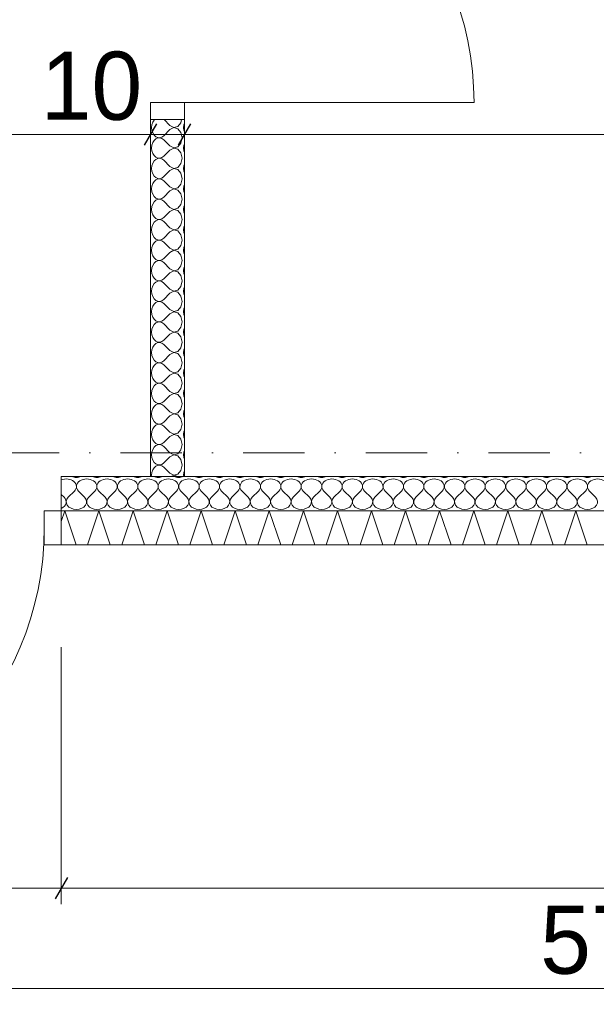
# Model space of a CAD drawing. Header units: millimetres. Extents: x 100377 to 152816, y -1988 to 13902.
# Tile 29 of 58: x 132594 to 134287, y -1311 to 1578. Entities that reach past the tile are written whole.
import ezdxf

# ---------------------------------------------------------------- set-up
doc = ezdxf.new("R2010")
doc.units = ezdxf.units.MM
doc.header["$MEASUREMENT"] = 0
doc.linetypes.add('Kropki i Kreski', pattern=[360, 180, -90, 0, -90])
for name, color, linetype, lineweight in [('Nowe_0_Nr_pióra__1', 7, 'Continuous', 13), ('Nowe_0_Nr_pióra__2', 251, 'Continuous', 13), ('Nowe_299-A Wymiary Opisy_Nr_pióra__1', 7, 'Continuous', 13), ('Nowe_299-A Wymiary Opisy_Nr_pióra__21', 7, 'Continuous', 25), ('Nowe_810-G Ogólne_Nr_pióra__1', 7, 'Continuous', 13)]:
    doc.layers.add(name, color=color, linetype=linetype, lineweight=lineweight)
doc.layers.add('Nowe_299-A Wymiary Opisy', color=7, linetype='Continuous')
doc.styles.add('STYL_AUTOMATYCZNY_1', font='txt')
doc.dimstyles.new('STYL_AUTOMATYCZNY__2', dxfattribs={"dimtxt": 200, "dimasz": 47.5, "dimexe": 0.18, "dimexo": 300, "dimgap": 0.09, "dimtad": 1, "dimtih": 1, "dimtoh": 1, "dimdec": 0, "dimlfac": 0.1, "dimzin": 0, "dimdsep": 46, "dimtxsty": 'STYL_AUTOMATYCZNY_1', "dimblk": 'ARROWHEAD_2', "dimblk1": 'ARROWHEAD_2', "dimblk2": 'ARROWHEAD_2', "dimcen": 0.09, "dimclrd": 7, "dimclre": 7, "dimclrt": 7, "dimadec": 1, "dimazin": 0, "dimtfac": 1, "dimtdec": 4, "dimtmove": 0, "dimatfit": 3, "dimfxl": 0, "dimtolj": 1, "dimtzin": 0, "dimarcsym": 0})

# ---------------------------------------------------------------- blocks, each defined once
blk = doc.blocks.new('*X20')
at = {"layer": 'Nowe_0_Nr_pióra__1', "color": 7, "linetype": 'Continuous', "lineweight": 13}
for p, q in [((132984.6, 1276.8), (132982.1, 1269.2)), ((132988.5, 1283.1), (132984.6, 1276.8)), ((132989.8, 1284.3), (132988.5, 1283.1)), ((133035, 1267), (133017.7, 1284.3)), ((133058.4, 1264.1), (133067.5, 1275.2)), ((133067.5, 1275.2), (133069.4, 1284.3)), ((133077.7, 1273.7), (133076.2, 1269.2)), ((132982.1, 1269.2), (132981.2, 1261)), ((132981.2, 1261), (132982.1, 1252.8)), ((132982.1, 1252.8), (132984.6, 1245.2)), ((132984.6, 1245.2), (132988.5, 1238.8)), ((133035, 1255), (133017.1, 1237)), ((133035, 1267), (133046.4, 1261.1)), ((133046.4, 1260.9), (133035, 1255)), ((133046.4, 1261.1), (133058.4, 1264.1)), ((133058.4, 1257.8), (133046.4, 1260.9)), ((133067.5, 1246.8), (133058.4, 1257.8)), ((133070.8, 1231), (133067.5, 1246.8)), ((133076.2, 1269.2), (133075.3, 1261)), ((133075.3, 1261), (133076.2, 1252.8)), ((133076.2, 1252.8), (133077.7, 1248.2)), ((132984.6, 1216.8), (132982.1, 1209.2)), ((132988.5, 1223.1), (132984.6, 1216.8)), ((132988.5, 1238.8), (132993.6, 1234.1)), ((132993.6, 1227.8), (132988.5, 1223.1)), ((132993.6, 1234.1), (132999.5, 1231.5)), ((132999.5, 1230.5), (132993.6, 1227.8)), ((132999.5, 1231.5), (133005.6, 1231.1)), ((133005.6, 1230.9), (132999.5, 1230.5)), ((133005.6, 1231.1), (133011.7, 1233)), ((133011.7, 1229), (133005.6, 1230.9)), ((133011.7, 1233), (133017.1, 1237)), ((133017.1, 1225), (133011.7, 1229)), ((133035, 1207), (133017.1, 1225)), ((133058.4, 1204.1), (133067.5, 1215.2)), ((133067.5, 1215.2), (133070.8, 1231)), ((133077.7, 1213.7), (133076.2, 1209.2)), ((132982.1, 1209.2), (132981.2, 1201)), ((132981.2, 1201), (132982.1, 1192.8)), ((132982.1, 1192.8), (132984.6, 1185.2)), ((132984.6, 1185.2), (132988.5, 1178.8)), ((133035, 1195), (133017.1, 1177)), ((133035, 1207), (133046.4, 1201.1)), ((133046.4, 1200.9), (133035, 1195)), ((133046.4, 1201.1), (133058.4, 1204.1)), ((133058.4, 1197.8), (133046.4, 1200.9)), ((133067.5, 1186.8), (133058.4, 1197.8)), ((133070.8, 1171), (133067.5, 1186.8)), ((133076.2, 1209.2), (133075.3, 1201)), ((133075.3, 1201), (133076.2, 1192.8)), ((133076.2, 1192.8), (133077.7, 1188.2)), ((132984.6, 1156.8), (132982.1, 1149.2)), ((132988.5, 1163.1), (132984.6, 1156.8)), ((132988.5, 1178.8), (132993.6, 1174.1)), ((132993.6, 1167.8), (132988.5, 1163.1)), ((132993.6, 1174.1), (132999.5, 1171.5)), ((132999.5, 1170.5), (132993.6, 1167.8)), ((132999.5, 1171.5), (133005.6, 1171.1)), ((133005.6, 1170.9), (132999.5, 1170.5)), ((133005.6, 1171.1), (133011.7, 1173)), ((133011.7, 1169), (133005.6, 1170.9)), ((133011.7, 1173), (133017.1, 1177)), ((133017.1, 1165), (133011.7, 1169)), ((133035, 1147), (133017.1, 1165)), ((133067.5, 1155.2), (133070.8, 1171)), ((132982.1, 1149.2), (132981.2, 1141)), ((132981.2, 1141), (132982.1, 1132.8)), ((132982.1, 1132.8), (132984.6, 1125.2)), ((133035, 1135), (133017.1, 1117)), ((133035, 1147), (133046.4, 1141.1)), ((133046.4, 1140.9), (133035, 1135)), ((133046.4, 1141.1), (133058.4, 1144.1)), ((133058.4, 1137.8), (133046.4, 1140.9)), ((133058.4, 1144.1), (133067.5, 1155.2)), ((133067.5, 1126.8), (133058.4, 1137.8)), ((133070.8, 1111), (133067.5, 1126.8)), ((133076.2, 1149.2), (133075.3, 1141)), ((133075.3, 1141), (133076.2, 1132.8)), ((133077.7, 1153.7), (133076.2, 1149.2)), ((133076.2, 1132.8), (133077.7, 1128.2)), ((132984.6, 1125.2), (132988.5, 1118.8)), ((132988.5, 1103.1), (132984.6, 1096.8)), ((132988.5, 1118.8), (132993.6, 1114.1)), ((132993.6, 1107.8), (132988.5, 1103.1)), ((132993.6, 1114.1), (132999.5, 1111.5)), ((132999.5, 1110.5), (132993.6, 1107.8)), ((132999.5, 1111.5), (133005.6, 1111.1)), ((133005.6, 1110.9), (132999.5, 1110.5)), ((133005.6, 1111.1), (133011.7, 1113)), ((133011.7, 1109), (133005.6, 1110.9)), ((133011.7, 1113), (133017.1, 1117)), ((133017.1, 1105), (133011.7, 1109)), ((133035, 1087), (133017.1, 1105)), ((133067.5, 1095.2), (133070.8, 1111)), ((132982.1, 1089.2), (132981.2, 1081)), ((132981.2, 1081), (132982.1, 1072.8)), ((132984.6, 1096.8), (132982.1, 1089.2)), ((132982.1, 1072.8), (132984.6, 1065.2)), ((133035, 1075), (133017.1, 1057)), ((133035, 1087), (133046.4, 1081.1)), ((133046.4, 1080.9), (133035, 1075)), ((133046.4, 1081.1), (133058.4, 1084.1)), ((133058.4, 1077.8), (133046.4, 1080.9)), ((133058.4, 1084.1), (133067.5, 1095.2)), ((133067.5, 1066.8), (133058.4, 1077.8)), ((133076.2, 1089.2), (133075.3, 1081)), ((133075.3, 1081), (133076.2, 1072.8)), ((133077.7, 1093.7), (133076.2, 1089.2)), ((133076.2, 1072.8), (133077.7, 1068.2)), ((132984.6, 1065.2), (132988.5, 1058.8)), ((132988.5, 1043.1), (132984.6, 1036.8)), ((132988.5, 1058.8), (132993.6, 1054.1)), ((132993.6, 1047.8), (132988.5, 1043.1)), ((132993.6, 1054.1), (132999.5, 1051.5)), ((132999.5, 1050.5), (132993.6, 1047.8)), ((132999.5, 1051.5), (133005.6, 1051.1)), ((133005.6, 1050.9), (132999.5, 1050.5)), ((133005.6, 1051.1), (133011.7, 1053)), ((133011.7, 1049), (133005.6, 1050.9)), ((133011.7, 1053), (133017.1, 1057)), ((133017.1, 1045), (133011.7, 1049)), ((133035, 1027), (133017.1, 1045)), ((133070.8, 1051), (133067.5, 1066.8)), ((133067.5, 1035.2), (133070.8, 1051)), ((132982.1, 1029.2), (132981.2, 1021)), ((132981.2, 1021), (132982.1, 1012.8)), ((132984.6, 1036.8), (132982.1, 1029.2)), ((132982.1, 1012.8), (132984.6, 1005.2)), ((133035, 1015), (133017.1, 997)), ((133035, 1027), (133046.4, 1021.1)), ((133046.4, 1020.9), (133035, 1015)), ((133046.4, 1021.1), (133058.4, 1024.1)), ((133058.4, 1017.8), (133046.4, 1020.9)), ((133058.4, 1024.1), (133067.5, 1035.2)), ((133067.5, 1006.8), (133058.4, 1017.8)), ((133076.2, 1029.2), (133075.3, 1021)), ((133075.3, 1021), (133076.2, 1012.8)), ((133077.7, 1033.7), (133076.2, 1029.2)), ((133076.2, 1012.8), (133077.7, 1008.2)), ((132984.6, 1005.2), (132988.5, 998.8)), ((132988.5, 983.1), (132984.6, 976.8)), ((132988.5, 998.8), (132993.6, 994.1)), ((132993.6, 987.8), (132988.5, 983.1)), ((132993.6, 994.1), (132999.5, 991.5)), ((132999.5, 990.5), (132993.6, 987.8)), ((132999.5, 991.5), (133005.6, 991.1)), ((133005.6, 990.9), (132999.5, 990.5)), ((133005.6, 991.1), (133011.7, 993)), ((133011.7, 989), (133005.6, 990.9)), ((133011.7, 993), (133017.1, 997)), ((133017.1, 985), (133011.7, 989)), ((133035, 967), (133017.1, 985)), ((133070.8, 991), (133067.5, 1006.8)), ((133067.5, 975.2), (133070.8, 991)), ((132982.1, 969.2), (132981.2, 961)), ((132981.2, 961), (132982.1, 952.8)), ((132984.6, 976.8), (132982.1, 969.2)), ((133035, 955), (133017.1, 937)), ((133035, 967), (133046.4, 961.1)), ((133046.4, 960.9), (133035, 955)), ((133046.4, 961.1), (133058.4, 964.1)), ((133058.4, 957.8), (133046.4, 960.9)), ((133058.4, 964.1), (133067.5, 975.2)), ((133067.5, 946.8), (133058.4, 957.8)), ((133076.2, 969.2), (133075.3, 961)), ((133075.3, 961), (133076.2, 952.8)), ((133077.7, 973.7), (133076.2, 969.2)), ((132982.1, 952.8), (132984.6, 945.2)), ((132984.6, 945.2), (132988.5, 938.8)), ((132988.5, 938.8), (132993.6, 934.1)), ((132993.6, 927.8), (132988.5, 923.1)), ((132993.6, 934.1), (132999.5, 931.5)), ((132999.5, 930.5), (132993.6, 927.8)), ((132999.5, 931.5), (133005.6, 931.1)), ((133005.6, 930.9), (132999.5, 930.5)), ((133005.6, 931.1), (133011.7, 933)), ((133011.7, 929), (133005.6, 930.9)), ((133011.7, 933), (133017.1, 937)), ((133017.1, 925), (133011.7, 929)), ((133035, 907), (133017.1, 925)), ((133070.8, 931), (133067.5, 946.8)), ((133067.5, 915.2), (133070.8, 931)), ((133076.2, 952.8), (133077.7, 948.2)), ((132982.1, 909.2), (132981.2, 901)), ((132981.2, 901), (132982.1, 892.8)), ((132984.6, 916.8), (132982.1, 909.2)), ((132988.5, 923.1), (132984.6, 916.8)), ((133035, 907), (133046.4, 901.1)), ((133046.4, 900.9), (133035, 895)), ((133046.4, 901.1), (133058.4, 904.1)), ((133058.4, 897.8), (133046.4, 900.9)), ((133058.4, 904.1), (133067.5, 915.2)), ((133067.5, 886.8), (133058.4, 897.8)), ((133076.2, 909.2), (133075.3, 901)), ((133075.3, 901), (133076.2, 892.8)), ((133077.7, 913.7), (133076.2, 909.2)), ((132982.1, 892.8), (132984.6, 885.2)), ((132984.6, 885.2), (132988.5, 878.8)), ((132988.5, 878.8), (132993.6, 874.1)), ((132993.6, 867.8), (132988.5, 863.1)), ((132993.6, 874.1), (132999.5, 871.5)), ((132999.5, 870.5), (132993.6, 867.8)), ((132999.5, 871.5), (133005.6, 871.1)), ((133005.6, 870.9), (132999.5, 870.5)), ((133005.6, 871.1), (133011.7, 873)), ((133011.7, 869), (133005.6, 870.9)), ((133011.7, 873), (133017.1, 877)), ((133017.1, 865), (133011.7, 869)), ((133035, 895), (133017.1, 877)), ((133070.8, 871), (133067.5, 886.8)), ((133067.5, 855.2), (133070.8, 871)), ((133076.2, 892.8), (133077.7, 888.2)), ((132982.1, 849.2), (132981.2, 841)), ((132981.2, 841), (132982.1, 832.8)), ((132984.6, 856.8), (132982.1, 849.2)), ((132988.5, 863.1), (132984.6, 856.8)), ((133035, 847), (133017.1, 865)), ((133035, 847), (133046.4, 841.1)), ((133046.4, 840.9), (133035, 835)), ((133046.4, 841.1), (133058.4, 844.1)), ((133058.4, 837.8), (133046.4, 840.9)), ((133058.4, 844.1), (133067.5, 855.2)), ((133067.5, 826.8), (133058.4, 837.8)), ((133076.2, 849.2), (133075.3, 841)), ((133075.3, 841), (133076.2, 832.8)), ((133077.7, 853.7), (133076.2, 849.2)), ((132982.1, 832.8), (132984.6, 825.2)), ((132984.6, 825.2), (132988.5, 818.8)), ((132988.5, 818.8), (132993.6, 814.1)), ((132993.6, 814.1), (132999.5, 811.5)), ((132999.5, 810.5), (132993.6, 807.8)), ((132999.5, 811.5), (133005.6, 811.1)), ((133005.6, 810.9), (132999.5, 810.5)), ((133005.6, 811.1), (133011.7, 813)), ((133011.7, 809), (133005.6, 810.9)), ((133011.7, 813), (133017.1, 817)), ((133017.1, 805), (133011.7, 809)), ((133035, 835), (133017.1, 817)), ((133070.8, 811), (133067.5, 826.8)), ((133067.5, 795.2), (133070.8, 811)), ((133076.2, 832.8), (133077.7, 828.2)), ((132982.1, 789.2), (132981.2, 781)), ((132981.2, 781), (132982.1, 772.8)), ((132984.6, 796.8), (132982.1, 789.2)), ((132988.5, 803.1), (132984.6, 796.8)), ((132993.6, 807.8), (132988.5, 803.1)), ((133035, 787), (133017.1, 805)), ((133035, 787), (133046.4, 781.1)), ((133046.4, 780.9), (133035, 775)), ((133046.4, 781.1), (133058.4, 784.1)), ((133058.4, 777.8), (133046.4, 780.9)), ((133058.4, 784.1), (133067.5, 795.2)), ((133076.2, 789.2), (133075.3, 781)), ((133075.3, 781), (133076.2, 772.8)), ((133077.7, 793.7), (133076.2, 789.2)), ((132982.1, 772.8), (132984.6, 765.2)), ((132984.6, 765.2), (132988.5, 758.8)), ((132988.5, 758.8), (132993.6, 754.1)), ((132993.6, 754.1), (132999.5, 751.5)), ((132999.5, 751.5), (133005.6, 751.1)), ((133005.6, 751.1), (133011.7, 753)), ((133011.7, 753), (133017.1, 757)), ((133035, 775), (133017.1, 757)), ((133067.5, 766.8), (133058.4, 777.8)), ((133070.8, 751), (133067.5, 766.8)), ((133076.2, 772.8), (133077.7, 768.2)), ((132982.1, 729.2), (132981.2, 721)), ((132984.6, 736.8), (132982.1, 729.2)), ((132988.5, 743.1), (132984.6, 736.8)), ((132993.6, 747.8), (132988.5, 743.1)), ((132999.5, 750.5), (132993.6, 747.8)), ((133005.6, 750.9), (132999.5, 750.5)), ((133011.7, 749), (133005.6, 750.9)), ((133017.1, 745), (133011.7, 749)), ((133035, 727), (133017.1, 745)), ((133035, 727), (133046.4, 721.1)), ((133046.4, 721.1), (133058.4, 724.1)), ((133058.4, 724.1), (133067.5, 735.2)), ((133067.5, 735.2), (133070.8, 751)), ((133076.2, 729.2), (133075.3, 721)), ((133077.7, 733.7), (133076.2, 729.2)), ((132981.2, 721), (132982.1, 712.8)), ((132982.1, 712.8), (132984.6, 705.2)), ((132984.6, 705.2), (132988.5, 698.8)), ((132988.5, 698.8), (132993.6, 694.1)), ((132993.6, 694.1), (132999.5, 691.5)), ((133011.7, 693), (133017.1, 697)), ((133035, 715), (133017.1, 697)), ((133046.4, 720.9), (133035, 715)), ((133058.4, 717.8), (133046.4, 720.9)), ((133067.5, 706.8), (133058.4, 717.8)), ((133070.8, 691), (133067.5, 706.8)), ((133075.3, 721), (133076.2, 712.8)), ((133076.2, 712.8), (133077.7, 708.2)), ((132982.1, 669.2), (132981.2, 661)), ((132984.6, 676.8), (132982.1, 669.2)), ((132988.5, 683.1), (132984.6, 676.8)), ((132993.6, 687.8), (132988.5, 683.1)), ((132999.5, 690.5), (132993.6, 687.8)), ((132999.5, 691.5), (133005.6, 691.1)), ((133005.6, 690.9), (132999.5, 690.5)), ((133005.6, 691.1), (133011.7, 693)), ((133011.7, 689), (133005.6, 690.9)), ((133017.1, 685), (133011.7, 689)), ((133035, 667), (133017.1, 685)), ((133035, 667), (133046.4, 661.1)), ((133058.4, 664.1), (133067.5, 675.2)), ((133067.5, 675.2), (133070.8, 691)), ((133076.2, 669.2), (133075.3, 661)), ((133077.7, 673.7), (133076.2, 669.2)), ((132981.2, 661), (132982.1, 652.8)), ((132982.1, 652.8), (132984.6, 645.2)), ((132984.6, 645.2), (132988.5, 638.8)), ((132988.5, 638.8), (132993.6, 634.1)), ((133011.7, 633), (133017.1, 637)), ((133035, 655), (133017.1, 637)), ((133046.4, 660.9), (133035, 655)), ((133046.4, 661.1), (133058.4, 664.1)), ((133058.4, 657.8), (133046.4, 660.9)), ((133067.5, 646.8), (133058.4, 657.8)), ((133070.8, 631), (133067.5, 646.8)), ((133075.3, 661), (133076.2, 652.8)), ((133076.2, 652.8), (133077.7, 648.2)), ((132982.1, 609.2), (132981.2, 601)), ((132984.6, 616.8), (132982.1, 609.2)), ((132988.5, 623.1), (132984.6, 616.8)), ((132993.6, 627.8), (132988.5, 623.1)), ((132993.6, 634.1), (132999.5, 631.5)), ((132999.5, 630.5), (132993.6, 627.8)), ((132999.5, 631.5), (133005.6, 631.1)), ((133005.6, 630.9), (132999.5, 630.5)), ((133005.6, 631.1), (133011.7, 633)), ((133011.7, 629), (133005.6, 630.9)), ((133017.1, 625), (133011.7, 629)), ((133035, 607), (133017.1, 625)), ((133035, 607), (133046.4, 601.1)), ((133058.4, 604.1), (133067.5, 615.2)), ((133067.5, 615.2), (133070.8, 631)), ((133076.2, 609.2), (133075.3, 601)), ((133077.7, 613.7), (133076.2, 609.2)), ((132981.2, 601), (132982.1, 592.8)), ((132982.1, 592.8), (132984.6, 585.2)), ((132984.6, 585.2), (132988.5, 578.8)), ((132988.5, 578.8), (132993.6, 574.1)), ((133035, 595), (133017.1, 577)), ((133046.4, 600.9), (133035, 595)), ((133046.4, 601.1), (133058.4, 604.1)), ((133058.4, 597.8), (133046.4, 600.9)), ((133067.5, 586.8), (133058.4, 597.8)), ((133070.8, 571), (133067.5, 586.8)), ((133075.3, 601), (133076.2, 592.8)), ((133076.2, 592.8), (133077.7, 588.2)), ((132982.1, 549.2), (132981.2, 541)), ((132984.6, 556.8), (132982.1, 549.2)), ((132988.5, 563.1), (132984.6, 556.8)), ((132993.6, 567.8), (132988.5, 563.1)), ((132993.6, 574.1), (132999.5, 571.5)), ((132999.5, 570.5), (132993.6, 567.8)), ((132999.5, 571.5), (133005.6, 571.1)), ((133005.6, 570.9), (132999.5, 570.5)), ((133005.6, 571.1), (133011.7, 573)), ((133011.7, 569), (133005.6, 570.9)), ((133011.7, 573), (133017.1, 577)), ((133017.1, 565), (133011.7, 569)), ((133035, 547), (133017.1, 565)), ((133058.4, 544.1), (133067.5, 555.2)), ((133067.5, 555.2), (133070.8, 571)), ((133076.2, 549.2), (133075.3, 541)), ((133077.7, 553.7), (133076.2, 549.2)), ((132981.2, 541), (132982.1, 532.8)), ((132982.1, 532.8), (132984.6, 525.2)), ((132984.6, 525.2), (132988.5, 518.8)), ((133035, 535), (133017.1, 517)), ((133035, 547), (133046.4, 541.1)), ((133046.4, 540.9), (133035, 535)), ((133046.4, 541.1), (133058.4, 544.1)), ((133058.4, 537.8), (133046.4, 540.9)), ((133067.5, 526.8), (133058.4, 537.8)), ((133070.8, 511), (133067.5, 526.8)), ((133075.3, 541), (133076.2, 532.8)), ((133076.2, 532.8), (133077.7, 528.2)), ((132984.6, 496.8), (132982.1, 489.2)), ((132988.5, 503.1), (132984.6, 496.8)), ((132988.5, 518.8), (132993.6, 514.1)), ((132993.6, 507.8), (132988.5, 503.1)), ((132993.6, 514.1), (132999.5, 511.5)), ((132999.5, 510.5), (132993.6, 507.8)), ((132999.5, 511.5), (133005.6, 511.1)), ((133005.6, 510.9), (132999.5, 510.5)), ((133005.6, 511.1), (133011.7, 513)), ((133011.7, 509), (133005.6, 510.9)), ((133011.7, 513), (133017.1, 517)), ((133017.1, 505), (133011.7, 509)), ((133035, 487), (133017.1, 505)), ((133058.4, 484.1), (133067.5, 495.2)), ((133067.5, 495.2), (133070.8, 511)), ((133077.7, 493.7), (133076.2, 489.2)), ((132982.1, 489.2), (132981.2, 481)), ((132981.2, 481), (132982.1, 472.8)), ((132982.1, 472.8), (132984.6, 465.2)), ((132984.6, 465.2), (132988.5, 458.8)), ((133035, 475), (133017.1, 457)), ((133035, 487), (133046.4, 481.1)), ((133046.4, 480.9), (133035, 475)), ((133046.4, 481.1), (133058.4, 484.1)), ((133058.4, 477.8), (133046.4, 480.9)), ((133067.5, 466.8), (133058.4, 477.8)), ((133070.8, 451), (133067.5, 466.8)), ((133076.2, 489.2), (133075.3, 481)), ((133075.3, 481), (133076.2, 472.8)), ((133076.2, 472.8), (133077.7, 468.2)), ((132984.6, 436.8), (132982.1, 429.2)), ((132988.5, 443.1), (132984.6, 436.8)), ((132988.5, 458.8), (132993.6, 454.1)), ((132993.6, 447.8), (132988.5, 443.1)), ((132993.6, 454.1), (132999.5, 451.5)), ((132999.5, 450.5), (132993.6, 447.8)), ((132999.5, 451.5), (133005.6, 451.1)), ((133005.6, 450.9), (132999.5, 450.5)), ((133005.6, 451.1), (133011.7, 453)), ((133011.7, 449), (133005.6, 450.9)), ((133011.7, 453), (133017.1, 457)), ((133017.1, 445), (133011.7, 449)), ((133035, 427), (133017.1, 445)), ((133058.4, 424.1), (133067.5, 435.2)), ((133067.5, 435.2), (133070.8, 451)), ((133077.7, 433.7), (133076.2, 429.2)), ((132982.1, 429.2), (132981.2, 421)), ((132981.2, 421), (132982.1, 412.8)), ((132982.1, 412.8), (132984.6, 405.2)), ((132984.6, 405.2), (132988.5, 398.8)), ((133035, 415), (133017.1, 397)), ((133035, 427), (133046.4, 421.1)), ((133046.4, 420.9), (133035, 415)), ((133046.4, 421.1), (133058.4, 424.1)), ((133058.4, 417.8), (133046.4, 420.9)), ((133067.5, 406.8), (133058.4, 417.8)), ((133070.8, 391), (133067.5, 406.8)), ((133076.2, 429.2), (133075.3, 421)), ((133075.3, 421), (133076.2, 412.8)), ((133076.2, 412.8), (133077.7, 408.2)), ((132984.6, 376.8), (132982.1, 369.2)), ((132988.5, 383.1), (132984.6, 376.8)), ((132988.5, 398.8), (132993.6, 394.1)), ((132993.6, 387.8), (132988.5, 383.1)), ((132993.6, 394.1), (132999.5, 391.5)), ((132999.5, 390.5), (132993.6, 387.8)), ((132999.5, 391.5), (133005.6, 391.1)), ((133005.6, 390.9), (132999.5, 390.5)), ((133005.6, 391.1), (133011.7, 393)), ((133011.7, 389), (133005.6, 390.9)), ((133011.7, 393), (133017.1, 397)), ((133017.1, 385), (133011.7, 389)), ((133035, 367), (133017.1, 385)), ((133067.5, 375.2), (133070.8, 391)), ((132982.1, 369.2), (132981.2, 361)), ((132981.2, 361), (132982.1, 352.8)), ((132982.1, 352.8), (132984.6, 345.2)), ((133035, 355), (133017.1, 337)), ((133035, 367), (133046.4, 361.1)), ((133046.4, 360.9), (133035, 355)), ((133046.4, 361.1), (133058.4, 364.1)), ((133058.4, 357.8), (133046.4, 360.9)), ((133058.4, 364.1), (133067.5, 375.2)), ((133067.5, 346.8), (133058.4, 357.8)), ((133070.8, 331), (133067.5, 346.8)), ((133076.2, 369.2), (133075.3, 361)), ((133075.3, 361), (133076.2, 352.8)), ((133077.7, 373.7), (133076.2, 369.2)), ((133076.2, 352.8), (133077.7, 348.2)), ((132984.6, 345.2), (132988.5, 338.8)), ((132988.5, 323.1), (132984.6, 316.8)), ((132988.5, 338.8), (132993.6, 334.1)), ((132993.6, 327.8), (132988.5, 323.1)), ((132993.6, 334.1), (132999.5, 331.5)), ((132999.5, 330.5), (132993.6, 327.8)), ((132999.5, 331.5), (133005.6, 331.1)), ((133005.6, 330.9), (132999.5, 330.5)), ((133005.6, 331.1), (133011.7, 333)), ((133011.7, 329), (133005.6, 330.9)), ((133011.7, 333), (133017.1, 337)), ((133017.1, 325), (133011.7, 329)), ((133035, 307), (133017.1, 325)), ((133067.5, 315.2), (133070.8, 331)), ((132982.1, 309.2), (132981.2, 301)), ((132981.2, 301), (132982.1, 292.8)), ((132984.6, 316.8), (132982.1, 309.2)), ((132982.1, 292.8), (132984.6, 285.2)), ((133035, 295), (133017.1, 277)), ((133035, 307), (133046.4, 301.1)), ((133046.4, 300.9), (133035, 295)), ((133046.4, 301.1), (133058.4, 304.1)), ((133058.4, 297.8), (133046.4, 300.9)), ((133058.4, 304.1), (133067.5, 315.2)), ((133067.5, 286.8), (133058.4, 297.8)), ((133076.2, 309.2), (133075.3, 301)), ((133075.3, 301), (133076.2, 292.8)), ((133077.7, 313.7), (133076.2, 309.2)), ((133076.2, 292.8), (133077.7, 288.2)), ((132984.6, 285.2), (132988.5, 278.8)), ((132988.5, 263.1), (132984.6, 256.8)), ((132988.5, 278.8), (132993.6, 274.1)), ((132993.6, 267.8), (132988.5, 263.1)), ((132993.6, 274.1), (132999.5, 271.5)), ((132999.5, 270.5), (132993.6, 267.8)), ((132999.5, 271.5), (133005.6, 271.1)), ((133005.6, 270.9), (132999.5, 270.5)), ((133005.6, 271.1), (133011.7, 273)), ((133011.7, 269), (133005.6, 270.9)), ((133011.7, 273), (133017.1, 277)), ((133017.1, 265), (133011.7, 269)), ((133035, 247), (133017.1, 265)), ((133070.8, 271), (133067.5, 286.8)), ((133067.5, 255.2), (133070.8, 271)), ((132982.1, 249.2), (132981.2, 241)), ((132981.2, 241), (132981.6, 237)), ((132984.6, 256.8), (132982.1, 249.2)), ((133035, 247), (133046.4, 241.1)), ((133046.4, 240.9), (133039, 237)), ((133046.4, 241.1), (133058.4, 244.1)), ((133058.4, 237.8), (133046.4, 240.9)), ((133058.4, 244.1), (133067.5, 255.2)), ((133059.1, 237), (133058.4, 237.8)), ((133076.2, 249.2), (133075.3, 241)), ((133075.3, 241), (133075.7, 237)), ((133077.7, 253.7), (133076.2, 249.2))]:
    blk.add_line(p, q, dxfattribs=at)
blk = doc.blocks.new('Wypełnienie_10_1', base_point=(0, 0))
at = {"layer": 'Nowe_0_Nr_pióra__1', "color": 7, "linetype": 'Continuous', "lineweight": 13, "flags": 128}
blk.add_lwpolyline([(133077.7, 1284.3), (132977.7, 1284.3), (132977.7, 237), (133077.7, 237)], close=True, dxfattribs=at)
at = {"layer": 'Nowe_0_Nr_pióra__1', "color": 7, "linetype": 'Continuous', "lineweight": 13}
blk.add_blockref('*X20', (0, 0), dxfattribs=at)
blk = doc.blocks.new('*X58')
at = {"layer": 'Nowe_0_Nr_pióra__1', "color": 7, "linetype": 'Continuous', "lineweight": 13}
for p, q in [((132716.2, 184.9), (132724.6, 176.5)), ((132754.6, 194.4), (132736.6, 176.5)), ((132766.6, 194.4), (132784.6, 176.5)), ((132814.6, 194.4), (132796.6, 176.5)), ((132826.6, 194.4), (132844.6, 176.5)), ((132874.6, 194.4), (132856.6, 176.5)), ((132886.6, 194.4), (132904.6, 176.5)), ((132934.6, 194.4), (132916.6, 176.5)), ((132946.6, 194.4), (132964.6, 176.5)), ((132994.6, 194.4), (132976.6, 176.5)), ((133006.6, 194.4), (133024.6, 176.5)), ((133054.6, 194.4), (133036.6, 176.5)), ((133066.6, 194.4), (133084.6, 176.5)), ((133114.6, 194.4), (133096.6, 176.5)), ((133126.6, 194.4), (133144.6, 176.5)), ((133174.6, 194.4), (133156.6, 176.5)), ((133186.6, 194.4), (133204.6, 176.5)), ((133234.6, 194.4), (133216.6, 176.5)), ((133246.6, 194.4), (133264.6, 176.5)), ((133294.6, 194.4), (133276.6, 176.5)), ((133306.6, 194.4), (133324.6, 176.5)), ((133354.6, 194.4), (133336.6, 176.5)), ((133366.6, 194.4), (133384.6, 176.5)), ((133414.6, 194.4), (133396.6, 176.5)), ((133426.6, 194.4), (133444.6, 176.5)), ((133474.6, 194.4), (133456.6, 176.5)), ((133486.6, 194.4), (133504.6, 176.5)), ((133534.6, 194.4), (133516.6, 176.5)), ((133546.6, 194.4), (133564.6, 176.5)), ((133594.6, 194.4), (133576.6, 176.5)), ((133606.6, 194.4), (133624.6, 176.5)), ((133654.6, 194.4), (133636.6, 176.5)), ((133666.6, 194.4), (133684.6, 176.5)), ((133714.6, 194.4), (133696.6, 176.5)), ((133726.6, 194.4), (133744.6, 176.5)), ((133774.6, 194.4), (133756.6, 176.5)), ((133786.6, 194.4), (133804.6, 176.5)), ((133834.6, 194.4), (133816.6, 176.5)), ((133846.6, 194.4), (133864.6, 176.5)), ((133894.6, 194.4), (133876.6, 176.5)), ((133906.6, 194.4), (133924.6, 176.5)), ((133954.6, 194.4), (133936.6, 176.5)), ((133966.6, 194.4), (133984.6, 176.5)), ((134014.6, 194.4), (133996.6, 176.5)), ((134026.6, 194.4), (134044.6, 176.5)), ((134074.6, 194.4), (134056.6, 176.5)), ((134086.6, 194.4), (134104.6, 176.5)), ((134134.6, 194.4), (134116.6, 176.5)), ((134146.6, 194.4), (134164.6, 176.5)), ((134194.6, 194.4), (134176.6, 176.5)), ((134206.6, 194.4), (134224.6, 176.5)), ((134254.6, 194.4), (134236.6, 176.5)), ((134266.6, 194.4), (134284.6, 176.5))]:
    blk.add_line(p, q, dxfattribs=at)
for centre, start_param, end_param in [((132730.6, 207.8), 5.639684, 8.356462), ((132760.6, 257.1), 4.250706, 4.712389), ((132790.6, 207.8), 5.639684, 10.068279), ((132760.6, 257.1), 4.712389, 5.174072), ((132820.6, 257.1), 4.250706, 4.712389), ((132850.6, 207.8), 5.639684, 10.068279), ((132820.6, 257.1), 4.712389, 5.174072), ((132880.6, 257.1), 4.250706, 4.712389), ((132910.6, 207.8), 5.639684, 10.068279), ((132880.6, 257.1), 4.712389, 5.174072), ((132940.6, 257.1), 4.250706, 4.712389), ((132970.6, 207.8), 5.639684, 10.068279), ((132940.6, 257.1), 4.712389, 5.174072), ((133000.6, 257.1), 4.250706, 4.712389), ((133030.6, 207.8), 5.639684, 10.068279), ((133000.6, 257.1), 4.712389, 5.174072), ((133060.6, 257.1), 4.250706, 4.712389), ((133090.6, 207.8), 5.639684, 10.068279), ((133060.6, 257.1), 4.712389, 5.174072), ((133120.6, 257.1), 4.250706, 4.712389), ((133150.6, 207.8), 5.639684, 10.068279), ((133120.6, 257.1), 4.712389, 5.174072), ((133180.6, 257.1), 4.250706, 4.712389), ((133210.6, 207.8), 5.639684, 10.068279), ((133180.6, 257.1), 4.712389, 5.174072), ((133240.6, 257.1), 4.250706, 4.712389), ((133270.6, 207.8), 5.639684, 10.068279), ((133240.6, 257.1), 4.712389, 5.174072), ((133300.6, 257.1), 4.250706, 4.712389), ((133330.6, 207.8), 5.639684, 10.068279), ((133300.6, 257.1), 4.712389, 5.174072), ((133360.6, 257.1), 4.250706, 4.712389), ((133390.6, 207.8), 5.639684, 10.068279), ((133360.6, 257.1), 4.712389, 5.174072), ((133420.6, 257.1), 4.250706, 4.712389), ((133450.6, 207.8), 5.639684, 10.068279), ((133420.6, 257.1), 4.712389, 5.174072), ((133480.6, 257.1), 4.250706, 4.712389), ((133510.6, 207.8), 5.639684, 10.068279), ((133480.6, 257.1), 4.712389, 5.174072), ((133540.6, 257.1), 4.250706, 4.712389), ((133570.6, 207.8), 5.639684, 10.068279), ((133540.6, 257.1), 4.712389, 5.174072), ((133600.6, 257.1), 4.250706, 4.712389), ((133630.6, 207.8), 5.639684, 10.068279), ((133600.6, 257.1), 4.712389, 5.174072), ((133660.6, 257.1), 4.250706, 4.712389), ((133690.6, 207.8), 5.639684, 10.068279), ((133660.6, 257.1), 4.712389, 5.174072), ((133720.6, 257.1), 4.250706, 4.712389), ((133750.6, 207.8), 5.639684, 10.068279), ((133720.6, 257.1), 4.712389, 5.174072), ((133780.6, 257.1), 4.250706, 4.712389), ((133810.6, 207.8), 5.639684, 10.068279), ((133780.6, 257.1), 4.712389, 5.174072), ((133840.6, 257.1), 4.250706, 4.712389), ((133870.6, 207.8), 5.639684, 10.068279), ((133840.6, 257.1), 4.712389, 5.174072), ((133900.6, 257.1), 4.250706, 4.712389), ((133930.6, 207.8), 5.639684, 10.068279), ((133900.6, 257.1), 4.712389, 5.174072), ((133960.6, 257.1), 4.250706, 4.712389), ((133990.6, 207.8), 5.639684, 10.068279), ((133960.6, 257.1), 4.712389, 5.174072), ((134020.6, 257.1), 4.250706, 4.712389), ((134050.6, 207.8), 5.639684, 10.068279), ((134020.6, 257.1), 4.712389, 5.174072), ((134080.6, 257.1), 4.250706, 4.712389), ((134110.6, 207.8), 5.639684, 10.068279), ((134080.6, 257.1), 4.712389, 5.174072), ((134140.6, 257.1), 4.250706, 4.712389), ((134170.6, 207.8), 5.639684, 10.068279), ((134140.6, 257.1), 4.712389, 5.174072), ((134200.6, 257.1), 4.250706, 4.712389), ((134230.6, 207.8), 5.639684, 10.068279), ((134200.6, 257.1), 4.712389, 5.174072), ((134260.6, 257.1), 4.250706, 4.712389), ((134290.6, 207.8), 5.639684, 10.068279), ((134260.6, 257.1), 4.712389, 5.174072), ((132700.6, 163), 5.257367, 6.926686), ((132760.6, 163), 2.498092, 4.712389), ((132760.6, 163), 4.712389, 6.926686), ((132820.6, 163), 2.498092, 4.712389), ((132820.6, 163), 4.712389, 6.926686), ((132880.6, 163), 2.498092, 4.712389), ((132880.6, 163), 4.712389, 6.926686), ((132940.6, 163), 2.498092, 4.712389), ((132940.6, 163), 4.712389, 6.926686), ((133000.6, 163), 2.498092, 4.712389), ((133000.6, 163), 4.712389, 6.926686), ((133060.6, 163), 2.498092, 4.712389), ((133060.6, 163), 4.712389, 6.926686), ((133120.6, 163), 2.498092, 4.712389), ((133120.6, 163), 4.712389, 6.926686), ((133180.6, 163), 2.498092, 4.712389), ((133180.6, 163), 4.712389, 6.926686), ((133240.6, 163), 2.498092, 4.712389), ((133240.6, 163), 4.712389, 6.926686), ((133300.6, 163), 2.498092, 4.712389), ((133300.6, 163), 4.712389, 6.926686), ((133360.6, 163), 2.498092, 4.712389), ((133360.6, 163), 4.712389, 6.926686), ((133420.6, 163), 2.498092, 4.712389), ((133420.6, 163), 4.712389, 6.926686), ((133480.6, 163), 2.498092, 4.712389), ((133480.6, 163), 4.712389, 6.926686), ((133540.6, 163), 2.498092, 4.712389), ((133540.6, 163), 4.712389, 6.926686), ((133600.6, 163), 2.498092, 4.712389), ((133600.6, 163), 4.712389, 6.926686), ((133660.6, 163), 2.498092, 4.712389), ((133660.6, 163), 4.712389, 6.926686), ((133720.6, 163), 2.498092, 4.712389), ((133720.6, 163), 4.712389, 6.926686), ((133780.6, 163), 2.498092, 4.712389), ((133780.6, 163), 4.712389, 6.926686), ((133840.6, 163), 2.498092, 4.712389), ((133840.6, 163), 4.712389, 6.926686), ((133900.6, 163), 2.498092, 4.712389), ((133900.6, 163), 4.712389, 6.926686), ((133960.6, 163), 2.498092, 4.712389), ((133960.6, 163), 4.712389, 6.926686), ((134020.6, 163), 2.498092, 4.712389), ((134020.6, 163), 4.712389, 6.926686), ((134080.6, 163), 2.498092, 4.712389), ((134080.6, 163), 4.712389, 6.926686), ((134140.6, 163), 2.498092, 4.712389), ((134140.6, 163), 4.712389, 6.926686), ((134200.6, 163), 2.498092, 4.712389), ((134200.6, 163), 4.712389, 6.926686), ((134260.6, 163), 2.498092, 4.712389), ((134260.6, 163), 4.712389, 6.926686)]:
    blk.add_ellipse(centre, major_axis=(30, 0), ratio=0.746596, start_param=start_param, end_param=end_param, dxfattribs=at)
blk = doc.blocks.new('Wypełnienie_29_1', base_point=(0, 0))
at = {"layer": 'Nowe_0_Nr_pióra__1', "color": 7, "linetype": 'Continuous', "lineweight": 13, "flags": 128}
blk.add_lwpolyline([(137260.4, 237), (132716.2, 237), (132716.2, 137), (137260.4, 137)], close=True, dxfattribs=at)
at = {"layer": 'Nowe_0_Nr_pióra__1', "color": 7, "linetype": 'Continuous', "lineweight": 13}
blk.add_blockref('*X58', (0, 0), dxfattribs=at)
blk = doc.blocks.new('*X86')
at = {"layer": 'Nowe_0_Nr_pióra__2', "color": 251, "linetype": 'Continuous', "lineweight": 13}
for p, q in [((132716.2, 105.1), (132726.8, 137)), ((132726.8, 137), (132760.1, 37)), ((132793.5, 37), (132826.8, 137)), ((132826.8, 137), (132860.1, 37)), ((132893.5, 37), (132926.8, 137)), ((132926.8, 137), (132960.1, 37)), ((132993.5, 37), (133026.8, 137)), ((133026.8, 137), (133060.1, 37)), ((133093.5, 37), (133126.8, 137)), ((133126.8, 137), (133160.1, 37)), ((133193.5, 37), (133226.8, 137)), ((133226.8, 137), (133260.1, 37)), ((133293.5, 37), (133326.8, 137)), ((133326.8, 137), (133360.1, 37)), ((133393.5, 37), (133426.8, 137)), ((133426.8, 137), (133460.1, 37)), ((133493.5, 37), (133526.8, 137)), ((133526.8, 137), (133560.1, 37)), ((133593.5, 37), (133626.8, 137)), ((133626.8, 137), (133660.1, 37)), ((133693.5, 37), (133726.8, 137)), ((133726.8, 137), (133760.1, 37)), ((133793.5, 37), (133826.8, 137)), ((133826.8, 137), (133860.1, 37)), ((133893.5, 37), (133926.8, 137)), ((133926.8, 137), (133960.1, 37)), ((133993.5, 37), (134026.8, 137)), ((134026.8, 137), (134060.1, 37)), ((134093.5, 37), (134126.8, 137)), ((134126.8, 137), (134160.1, 37)), ((134193.5, 37), (134226.8, 137)), ((134226.8, 137), (134260.1, 37))]:
    blk.add_line(p, q, dxfattribs=at)
blk = doc.blocks.new('Wypełnienie_43_1', base_point=(0, 0))
at = {"layer": 'Nowe_0_Nr_pióra__2', "color": 251, "linetype": 'Continuous', "lineweight": 13}
blk.add_blockref('*X86', (0, 0), dxfattribs=at)
blk = doc.blocks.new('*D147')
at = {"layer": 'Nowe_299-A Wymiary Opisy_Nr_pióra__1', "color": 7, "linetype": 'Continuous', "lineweight": 13}
for p, q in [((131716.2, -1017.7), (131716.2, -263)), ((132716.2, -1017.7), (132716.2, -263)), ((131716.2, -970.8), (132716.2, -970.8))]:
    blk.add_line(p, q, dxfattribs=at)
at = {"layer": 'Nowe_299-A Wymiary Opisy_Nr_pióra__21', "color": 7, "linetype": 'Continuous', "lineweight": 25}
for p, q in [((131734.2, -939.6), (131698.1, -1002.1)), ((132734.2, -939.6), (132698.1, -1002.1))]:
    blk.add_line(p, q, dxfattribs=at)
at = {"layer": 'Nowe_299-A Wymiary Opisy_Nr_pióra__1', "color": 7, "lineweight": 13, "insert": (131988.5, -930.8), "char_height": 200, "attachment_point": 7, "style": 'STYL_AUTOMATYCZNY_1'}
blk.add_mtext('{\\A1;100}', dxfattribs=at)
blk = doc.blocks.new('ARROWHEAD_2')
at = {"color": 0, "linetype": 'Continuous', "lineweight": 0}
for p, q in [((-0.378, -0.655), (0.378, 0.655)), ((0, 0), (-1, 0))]:
    blk.add_line(p, q, dxfattribs=at)
blk = doc.blocks.new('*D148')
at = {"layer": 'Nowe_299-A Wymiary Opisy_Nr_pióra__1', "color": 7, "linetype": 'Continuous', "lineweight": 13}
for p, q in [((132716.2, -1017.7), (132716.2, -263)), ((137460.4, -1017.7), (137460.4, -263)), ((132716.2, -970.8), (137460.4, -970.8)), ((137460.4, -970.8), (137491, -970.8))]:
    blk.add_line(p, q, dxfattribs=at)
at = {"layer": 'Nowe_299-A Wymiary Opisy_Nr_pióra__21', "color": 7, "linetype": 'Continuous', "lineweight": 25}
for p, q in [((132734.2, -939.6), (132698.1, -1002.1)), ((137442.4, -1002.1), (137478.4, -939.6))]:
    blk.add_line(p, q, dxfattribs=at)
at = {"layer": 'Nowe_299-A Wymiary Opisy_Nr_pióra__1', "color": 7, "lineweight": 13, "insert": (134860.6, -930.8), "char_height": 200, "attachment_point": 7, "style": 'STYL_AUTOMATYCZNY_1'}
blk.add_mtext('{\\A1;474}', dxfattribs=at)
blk = doc.blocks.new('*D154')
at = {"layer": 'Nowe_299-A Wymiary Opisy_Nr_pióra__1', "color": 7, "linetype": 'Continuous', "lineweight": 13}
for p, q in [((131472.4, -1311.2), (131472.4, -545.9)), ((137227.4, -1311.2), (137227.4, -586.6)), ((131472.4, -1264.3), (137227.4, -1264.3)), ((137227.4, -1264.3), (137258, -1264.3))]:
    blk.add_line(p, q, dxfattribs=at)
at = {"layer": 'Nowe_299-A Wymiary Opisy_Nr_pióra__21', "color": 7, "linetype": 'Continuous', "lineweight": 25}
for p, q in [((131490.4, -1233), (131454.4, -1295.5)), ((137209.4, -1295.5), (137245.4, -1233))]:
    blk.add_line(p, q, dxfattribs=at)
at = {"layer": 'Nowe_299-A Wymiary Opisy_Nr_pióra__1', "color": 7, "lineweight": 13, "insert": (134122.2, -1224.3), "char_height": 200, "attachment_point": 7, "style": 'STYL_AUTOMATYCZNY_1'}
blk.add_mtext('{\\A1;576}', dxfattribs=at)
blk = doc.blocks.new('*D181')
at = {"layer": 'Nowe_299-A Wymiary Opisy_Nr_pióra__1', "color": 7, "linetype": 'Continuous', "lineweight": 13}
for p, q in [((131477.7, 818), (131477.7, 1287.8)), ((132977.7, 808.8), (132977.7, 1287.8)), ((131477.7, 1240.9), (132977.7, 1240.9))]:
    blk.add_line(p, q, dxfattribs=at)
at = {"layer": 'Nowe_299-A Wymiary Opisy_Nr_pióra__21', "color": 7, "linetype": 'Continuous', "lineweight": 25}
for p, q in [((131495.7, 1272.1), (131459.6, 1209.6)), ((132995.7, 1272.1), (132959.6, 1209.6))]:
    blk.add_line(p, q, dxfattribs=at)
at = {"layer": 'Nowe_299-A Wymiary Opisy_Nr_pióra__1', "color": 7, "lineweight": 13, "char_height": 200, "attachment_point": 7, "style": 'STYL_AUTOMATYCZNY_1'}
for s, insert in [('{\\A1;150}', (131848.2, 1280.9)), ('{\\A1;10}', (132656, 1280.9))]:
    blk.add_mtext(s, dxfattribs=dict(at, insert=insert))
blk = doc.blocks.new('*D182')
at = {"layer": 'Nowe_299-A Wymiary Opisy_Nr_pióra__1', "color": 7, "linetype": 'Continuous', "lineweight": 13}
for p, q in [((132977.7, 808.8), (132977.7, 1287.8)), ((133077.7, 808.8), (133077.7, 1287.8)), ((132977.7, 1240.9), (133077.7, 1240.9))]:
    blk.add_line(p, q, dxfattribs=at)
at = {"layer": 'Nowe_299-A Wymiary Opisy_Nr_pióra__21', "color": 7, "linetype": 'Continuous', "lineweight": 25}
for p, q in [((132995.7, 1272.1), (132959.6, 1209.6)), ((133095.7, 1272.1), (133059.6, 1209.6))]:
    blk.add_line(p, q, dxfattribs=at)
blk = doc.blocks.new('*D183')
at = {"layer": 'Nowe_299-A Wymiary Opisy_Nr_pióra__1', "color": 7, "linetype": 'Continuous', "lineweight": 13}
for p, q in [((133077.7, 808.8), (133077.7, 1287.8)), ((137260.4, 917.4), (137260.4, 1287.8)), ((133077.7, 1240.9), (137260.4, 1240.9)), ((137260.4, 1240.9), (137291, 1240.9))]:
    blk.add_line(p, q, dxfattribs=at)
at = {"layer": 'Nowe_299-A Wymiary Opisy_Nr_pióra__21', "color": 7, "linetype": 'Continuous', "lineweight": 25}
for p, q in [((133095.7, 1272.1), (133059.6, 1209.6)), ((137242.4, 1209.6), (137278.4, 1272.1))]:
    blk.add_line(p, q, dxfattribs=at)
at = {"layer": 'Nowe_299-A Wymiary Opisy_Nr_pióra__1', "color": 7, "lineweight": 13, "insert": (134941.4, 1280.9), "char_height": 200, "attachment_point": 7, "style": 'STYL_AUTOMATYCZNY_1'}
blk.add_mtext('{\\A1;418}', dxfattribs=at)

msp = doc.modelspace()

# ---------------------------------------------------------------- linework, layer by layer
at = {"layer": 'Nowe_810-G Ogólne_Nr_pióra__1', "color": 7, "linetype": 'Continuous', "lineweight": 13}
for points in [[(132664.8, 37), (137460.4, 37), (137460.4, 12037), (102464.4, 12037), (102464.4, 37), (127484, 37)], [(132716.2, 237), (137260.4, 237), (137260.4, 11837), (128694.9, 11837)], [(133037.8, 1284.3), (132977.7, 1284.3), (132977.7, 1334.3), (133077.7, 1334.3), (133077.7, 1284.3), (132977.7, 1284.3)], [(132977.7, 1334.3), (132977.7, 237)], [(133027.7, 1334.3), (133927.7, 1334.3)], [(132666.2, 137), (137360.4, 137), (137360.4, 832.2)], [(132664.8, 37), (132716.2, 37), (132716.2, 237)], [(132666.2, 76.9), (132666.2, 137), (132716.2, 137), (132716.2, 37), (132666.2, 37), (132666.2, 137)]]:
    msp.add_lwpolyline(points, dxfattribs=at)
at = {"layer": 'Nowe_810-G Ogólne_Nr_pióra__1', "color": 7, "linetype": 'Kropki i Kreski', "lineweight": 13}
msp.add_lwpolyline([(100840.7, 307), (139132.9, 307)], dxfattribs=at)
at = {"layer": 'Nowe_810-G Ogólne_Nr_pióra__1', "color": 7, "linetype": 'Continuous', "lineweight": 13}
for centre, start, end in [((133027.7, 1334.3), 0, 90), ((131766.2, 87), 270, 0)]:
    msp.add_arc(centre, 900, start, end, dxfattribs=at)

# ---------------------------------------------------------------- block references
at = {"layer": 'Nowe_0_Nr_pióra__1', "color": 7, "linetype": 'Continuous', "lineweight": 13}
for name in ['Wypełnienie_10_1', 'Wypełnienie_29_1']:
    msp.add_blockref(name, (0, 0), dxfattribs=at)
at = {"layer": 'Nowe_0_Nr_pióra__2', "color": 251, "linetype": 'Continuous', "lineweight": 13}
msp.add_blockref('Wypełnienie_43_1', (0, 0), dxfattribs=at)

# ---------------------------------------------------------------- dimensions: what is measured, and where the dimension line sits
at = {"layer": 'Nowe_299-A Wymiary Opisy', "color": 7, "linetype": 'Continuous', "lineweight": 13}
for base, p1, p2, picture, middle in [((132977.7, 1240.9), (131477.7, 518), (132977.7, 508.8), '*D181', (132076.9, 1380.9)), ((137260.4, 1240.9), (133077.7, 508.8), (137260.4, 617.4), '*D183', (135170.1, 1380.9)), ((133077.7, 1240.9), (132977.7, 508.8), (133077.7, 508.8), '*D182', (132808.5, 1380.9)), ((132716.2, -970.8), (131716.2, 37), (132716.2, 37), '*D147', (132217.2, -830.8)), ((137460.4, -970.8), (132716.2, 37), (137460.4, 37), '*D148', (135089.3, -830.8)), ((137227.4042543, -1264.2801158), (131472.4042543, -245.907364), (137227.4042543, -286.6422741), '*D154', (134350.9522508, -1124.2801152))]:
    dim = msp.add_linear_dim(base=base, p1=p1, p2=p2, dimstyle='STYL_AUTOMATYCZNY__2', dxfattribs=at)
    dim.commit()
    dim.dimension.update_dxf_attribs({"geometry": picture, "text_midpoint": middle, "dimtype": 160})

doc.saveas('drawing.dxf')
